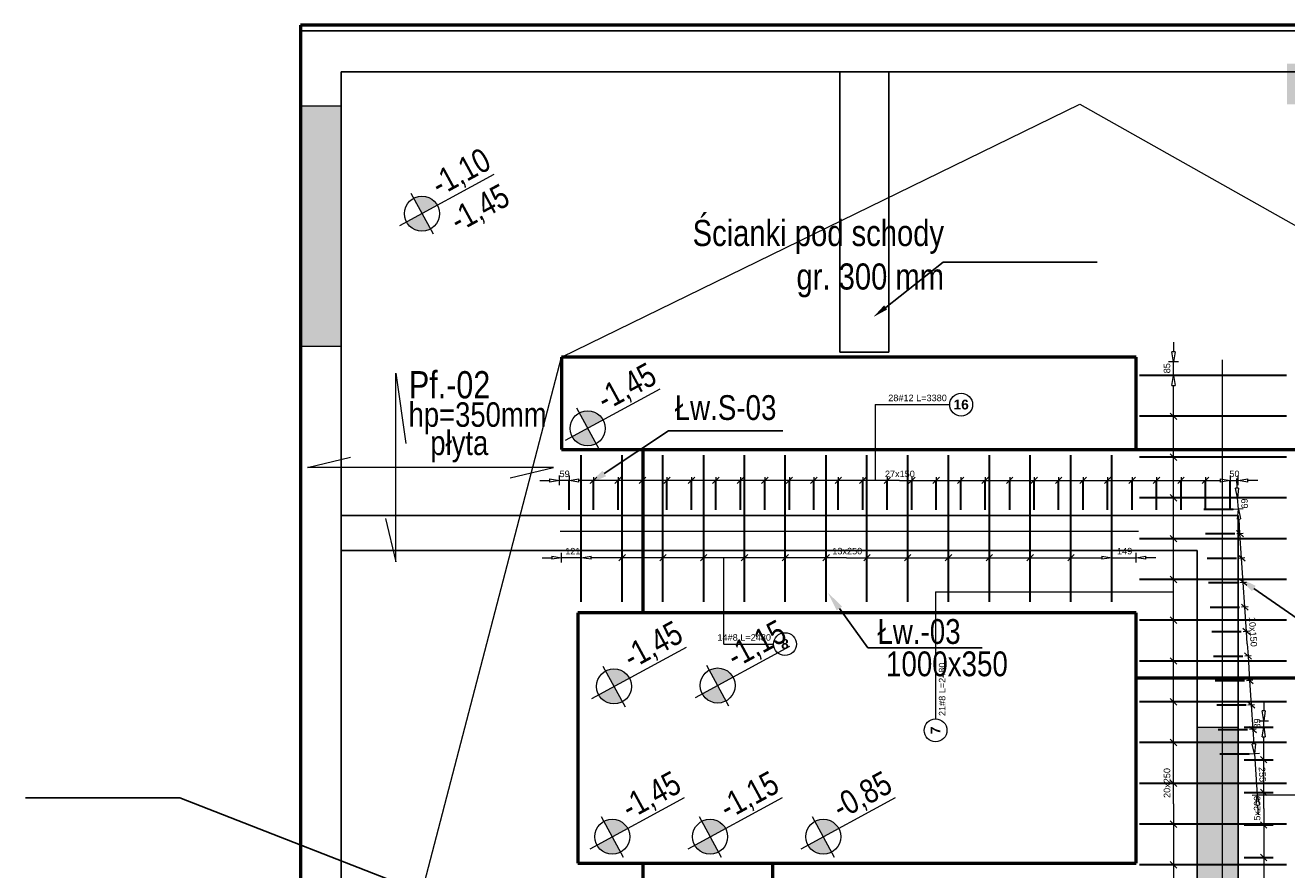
# Model space of a CAD drawing. Extents: x -274995 to 107519, y -337635 to 244261.
# Tile 36 of 49: x 40461 to 48191, y -15848 to -10670. Entities that reach past the tile are written whole.
import ezdxf
from ezdxf import colors
from ezdxf.entities.mleader import LeaderData, LeaderLine
from ezdxf.math import Vec2, Vec3

# ---------------------------------------------------------------- set-up
doc = ezdxf.new("R2010")
doc.units = 0
doc.header["$LTSCALE"] = 10
doc.header["$MEASUREMENT"] = 0
for name, color, linetype, lineweight in [('P-Linia1a', 142, 'Continuous', 53), ('P-Opis', 1, 'Continuous', 18), ('P-Opis fundamenty', 193, 'Continuous', 9), ('P-Opis ściany', 6, 'Continuous', 9), ('P-Szraf - Ściana wypełniająca', 171, 'Continuous', 0), ('P-Ściana żelbetowa', 50, 'Continuous', 30)]:
    doc.layers.add(name, color=color, linetype=linetype, lineweight=lineweight)
doc.layers.add('RCAD_opis rozkładu', color=7, linetype='Continuous')
doc.layers.add('RCAD_rozkład pręta', color=7, linetype='Continuous')
doc.styles.add('_Fd Opis', font='arial.ttf', dxfattribs={"width": 0.8})
doc.styles.add('CDMSTYLE', font='arial.ttf', dxfattribs={"width": 0.8})
doc.styles.add('style1', font='arial.ttf')
doc.styles.add('style3', font='arialbd.ttf')

msp = doc.modelspace()

# ---------------------------------------------------------------- hatches: boundary and pattern name
at = {"layer": 'P-Opis'}
h = msp.add_hatch(color=1, dxfattribs=at)
h.dxf.hatch_style = 1
h.paths.add_polyline_path([(42891.52144, -11825.13551), (42797.17323, -11876.50844, 0.4142135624), (42942.89437, -11919.48373)])
h.paths.add_polyline_path([(42840.14852, -11730.7873), (42891.52144, -11825.13551), (42985.86966, -11773.76259, 0.4142135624)])
h = msp.add_hatch(color=1, dxfattribs=at)
h.dxf.hatch_style = 1
h.paths.add_polyline_path([(43906.89514, -13141.47799), (43812.54693, -13192.85092, 0.4142135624), (43958.26807, -13235.8262)])
h.paths.add_polyline_path([(43855.52222, -13047.12978), (43906.89514, -13141.47799), (44001.24336, -13090.10506, 0.4142135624)])
h = msp.add_hatch(color=1, dxfattribs=at)
h.dxf.hatch_style = 1
h.paths.add_polyline_path([(44068.16106, -14723.93049), (43973.81284, -14775.30341, 0.4142135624), (44119.53398, -14818.2787)])
h.paths.add_polyline_path([(44016.78813, -14629.58227), (44068.16106, -14723.93049), (44162.50927, -14672.55756, 0.4142135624)])
h = msp.add_hatch(color=1, dxfattribs=at)
h.dxf.hatch_style = 1
h.paths.add_polyline_path([(44703.06577, -14718.02162), (44608.71755, -14769.39455, 0.4142135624), (44754.43869, -14812.36984)])
h.paths.add_polyline_path([(44651.69284, -14623.67341), (44703.06577, -14718.02162), (44797.41398, -14666.6487, 0.4142135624)])
h = msp.add_hatch(color=1, dxfattribs=at)
h.dxf.hatch_style = 1
h.paths.add_polyline_path([(44057.46474, -15645.21231), (43963.11652, -15696.58523, 0.4142135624), (44108.83766, -15739.56052)])
h.paths.add_polyline_path([(44006.09181, -15550.86409), (44057.46474, -15645.21231), (44151.81295, -15593.83938, 0.4142135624)])
h = msp.add_hatch(color=1, dxfattribs=at)
h.dxf.hatch_style = 1
h.paths.add_polyline_path([(44657.40608, -15645.21231), (44563.05786, -15696.58523, 0.4142135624), (44708.77901, -15739.56052)])
h.paths.add_polyline_path([(44606.03315, -15550.86409), (44657.40608, -15645.21231), (44751.75429, -15593.83938, 0.4142135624)])
h = msp.add_hatch(color=1, dxfattribs=at)
h.dxf.hatch_style = 1
h.paths.add_polyline_path([(45350.41563, -15645.21231), (45256.06742, -15696.58523, 0.4142135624), (45401.78856, -15739.56052)])
h.paths.add_polyline_path([(45299.04271, -15550.86409), (45350.41563, -15645.21231), (45444.76385, -15593.83938, 0.4142135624)])
at = {"layer": 'P-Opis ściany', "lineweight": 0, "true_color": 0xd100d1}
h = msp.add_hatch(dxfattribs=at)
h.set_pattern_fill('ANSI33', color=212, scale=20)
h.set_pattern_definition([(45, (57413.17, 230177.87), (-89.80256, 89.80256), []), (45, (57502.97, 230177.87), (-89.80256, 89.80256), [63.5, -31.75])])
h.paths.add_polyline_path([(67447.48249, -13720.18555), (67697.48249, -13720.18555), (67697.5184, -14820.18555), (67447.5184, -14820.18555)])
h.paths.add_polyline_path([(59622.5184, -13920.22732), (59872.51781, -13920.22732), (59872.51781, -14940.22732), (59622.5184, -14940.22732)])
h.paths.add_polyline_path([(59872.51781, -19544.55424), (59622.49917, -19544.55424), (59622.49917, -20564.55424), (59872.51781, -20564.55424)])
h.paths.add_polyline_path([(59872.51781, -21694.55424), (59622.51781, -21694.55424), (59622.51781, -22714.57427), (59872.51781, -22714.57427)])
h.paths.add_polyline_path([(50147.5184, -18921.71688), (50397.5184, -18921.71688), (50397.54017, -23931.71688), (50147.54017, -23931.71688)])
h.paths.add_polyline_path([(47947.54017, -24800.22598), (50147.54017, -24800.22598), (50147.54017, -25050.2114), (47947.54017, -25050.22598)])
h.paths.add_polyline_path([(50147.54144, -15941.02333), (50397.54144, -15941.02333), (50397.54144, -17841.02333), (50147.54144, -17841.02333)])
h.paths.add_polyline_path([(50147.54144, -14062.22742), (50397.54144, -14062.22742), (50397.54144, -15222.22742), (50147.54144, -15222.22742)])
h.paths.add_polyline_path([(50397.54144, -11940.23629), (50147.54144, -11940.23629), (50147.54144, -13260.23932), (50397.54144, -13260.23932)])
h.paths.add_polyline_path([(47642.5184, -14972.70255), (47892.5184, -14972.70255), (47892.5184, -16000.2566), (47642.5184, -16000.2566)])
h.paths.add_polyline_path([(47642.5184, -16450.2566), (47892.5184, -16450.2566), (47892.5184, -18350.25132), (47642.5184, -18350.25132)])
h.paths.add_polyline_path([(43050.46771, -16450.33425), (44070.46854, -16450.33425), (44070.46854, -16200.33425), (43050.46771, -16200.33425)])
h.paths.add_polyline_path([(42147.55478, -11165.23154), (42397.55478, -11165.23154), (42397.55478, -12640.3291), (42147.55478, -12640.3291)])
h.paths.add_polyline_path([(50397.54144, -10905.22732), (51962.5184, -10905.22732), (51962.5184, -11155.22732), (50397.54144, -11155.22732)])
h.paths.add_polyline_path([(48192.5184, -10905.22732), (50147.54144, -10905.22732), (50147.54144, -11155.22732), (48192.5184, -11155.22732)])
h.paths.add_polyline_path([(56746.3077, -10705.22732), (58646.3077, -10705.22732), (58646.3077, -10955.22732), (56746.3077, -10955.22732)])

# ---------------------------------------------------------------- linework, layer by layer
at = {"layer": 'P-Linia1a'}
for p, q in [((54132.5546, -10670.22866), (42147.59098, -10670.22866)), ((42147.59098, -10670.22866), (42147.59098, -25425.22732)), ((43747.59098, -12705.22866), (43747.59098, -13271.5641)), ((47267.553, -12705.22866), (43747.59098, -12705.22866)), ((47267.57754, -13271.5641), (47267.553, -12705.22866)), ((47267.553, -12705.22866), (47267.553, -12705.22866)), ((43747.59098, -13271.5641), (47267.57754, -13271.5641)), ((44247.59098, -14271.5641), (44247.59098, -13271.5641)), ((47267.57754, -13271.5641), (48267.55762, -13271.5641)), ((47267.56527, -14271.5641), (43847.59098, -14271.5641)), ((43847.59098, -14271.5641), (43847.59098, -15807.53402)), ((47267.57573, -15807.53402), (47267.56527, -14271.5641)), ((47267.56731, -14671.5641), (48267.56459, -14671.5641)), ((43847.59098, -15807.53402), (47267.57573, -15807.53402)), ((44247.59098, -16807.53402), (44247.59098, -15807.53402)), ((45041.13079, -16807.53402), (45041.13079, -15807.53402))]:
    msp.add_line(p, q, dxfattribs=at)
at = {"layer": 'P-Opis'}
for p, q in [((43747.59098, -12705.22866), (46923.4236, -11155.22866)), ((46923.4236, -11155.22866), (49672.57764, -12705.22866)), ((42397.59098, -17877.72799), (43747.59098, -12705.22866))]:
    msp.add_line(p, q, dxfattribs=at)
at = {"layer": 'P-Opis', "color": 1}
for p, q in [((42756.60258, -11898.5993), (43334.9821, -11583.66966)), ((42823.62165, -11700.43511), (42959.42124, -11949.83591)), ((43771.97628, -13214.94178), (44350.3558, -12900.01214)), ((43838.99535, -13016.77759), (43974.79494, -13266.17839)), ((43933.24219, -14797.39427), (44511.62171, -14482.46464)), ((44568.1469, -14791.48541), (45146.52642, -14476.55577)), ((44000.26126, -14599.23008), (44136.06085, -14848.63089)), ((44635.16597, -14593.32122), (44770.96557, -14842.72203)), ((43922.54587, -15718.67609), (44500.92539, -15403.74646)), ((44522.48721, -15718.67609), (45100.86673, -15403.74646)), ((45215.49677, -15718.67609), (45793.87629, -15403.74646)), ((43989.56494, -15520.5119), (44125.36453, -15769.91271)), ((44589.50628, -15520.5119), (44725.30588, -15769.91271)), ((45282.51584, -15520.5119), (45418.31543, -15769.91271))]:
    msp.add_line(p, q, dxfattribs=at)
at = {"layer": 'P-Opis', "lineweight": 20}
for points in [[(42668.66995, -13694.76089), (42731.04567, -13960.02688), (42731.04567, -12803.05501), (42793.4214, -13233.93955)], [(43432.92355, -13443.91667), (43698.18954, -13381.54095), (42189.54757, -13381.54095), (42454.81356, -13319.16522)]]:
    msp.add_lwpolyline(points, dxfattribs=at)
at = {"layer": 'P-Opis', "color": 1}
for centre in [(42891.52144, -11825.13551), (43906.89514, -13141.47799), (44068.16106, -14723.93049), (44703.06577, -14718.02162), (44057.46474, -15645.21231), (44657.40608, -15645.21231), (45350.41563, -15645.21231)]:
    msp.add_circle(centre, 107.42794, dxfattribs=at)
at = {"layer": 'P-Opis fundamenty', "linetype": 'ByBlock', "lineweight": -2}
for p, q in [((44402.59338, -13157.79289), (45103.28946, -13157.79289)), ((45624.0957, -14487.29441), (46324.79178, -14487.29441))]:
    msp.add_line(p, q, dxfattribs=at)
for points in [[(44009.13983, -13418.54119), (44402.59338, -13157.79289)], [(44009.13983, -13418.54119), (44402.59338, -13157.79289)], [(47989.23298, -14123.22448), (48519.31612, -14490.4739)], [(47989.23298, -14123.22448), (48519.31612, -14490.4739)], [(45449.42007, -14245.95121), (45624.0957, -14487.29441)]]:
    msp.add_lwpolyline(points, dxfattribs=at)
at = {"layer": 'P-Opis fundamenty'}
for points in [[(44020.18821, -13435.21252), (43909.11182, -13484.83144), (43998.09146, -13401.86985)], [(44020.18821, -13435.21252), (43909.11182, -13484.83144), (43998.09146, -13401.86985)], [(47977.84314, -14139.66442), (47890.59333, -14054.88548), (48000.62281, -14106.78454)], [(47977.84314, -14139.66442), (47890.59333, -14054.88548), (48000.62281, -14106.78454)], [(45433.21835, -14257.67744), (45379.06271, -14148.74092), (45465.62179, -14234.22499)]]:
    msp.add_solid(points, dxfattribs=at)
at = {"layer": 'P-Opis ściany', "color": 212, "lineweight": 13, "true_color": 0xd100d1}
for points in [[(42147.55478, -11165.23154), (42397.55478, -11165.23154), (42397.55478, -12640.3291), (42147.55478, -12640.3291)], [(47642.5184, -14972.70255), (47892.5184, -14972.70255), (47892.5184, -16000.2566), (47642.5184, -16000.2566)]]:
    msp.add_lwpolyline(points, close=True, dxfattribs=at)
at = {"layer": 'P-Szraf - Ściana wypełniająca', "color": 2}
msp.add_line((47797.63967, -17894.96498), (47797.63967, -12721.30371), dxfattribs=at)
at = {"layer": 'P-Szraf - Ściana wypełniająca', "color": 3}
msp.add_line((47283.11346, -13773.30213), (43737.55851, -13773.30213), dxfattribs=at)
at = {"layer": 'P-Ściana żelbetowa', "lineweight": 25}
for p, q in [((42147.59098, -25050.22732), (42147.59098, -10705.22866)), ((42147.59098, -10705.22866), (54222.5546, -10705.22866)), ((54472.5546, -10955.22866), (42397.59098, -10955.22866)), ((42397.59098, -10955.22866), (42397.59098, -24800.22732)), ((45452.5546, -10955.23288), (45752.5546, -10955.23288)), ((45452.5546, -12675.22866), (45452.5546, -10955.23288)), ((45752.5546, -10955.23288), (45752.5546, -12675.22866)), ((45752.5546, -12675.22866), (45452.5546, -12675.22866)), ((42397.56644, -13675.91649), (47892.5318, -13675.91649)), ((47892.5318, -13675.91649), (47892.49899, -17783.91714)), ((42397.59098, -13890.22866), (47642.5546, -13890.22866)), ((47642.5546, -13890.22866), (47642.52179, -18600.25266))]:
    msp.add_line(p, q, dxfattribs=at)
at = {"layer": 'RCAD_opis rozkładu', "color": 8, "lineweight": 0}
for p, q in [((47496.76115, -12732.8839), (47486.76115, -12672.8839)), ((47506.76115, -12672.8839), (47486.76115, -12672.8839)), ((47496.76115, -12612.8839), (47496.76115, -12672.8839)), ((47506.76115, -12672.8839), (47496.76115, -12732.8839)), ((47526.76115, -12732.8839), (47466.76115, -12732.8839)), ((47496.76115, -12817.87625), (47496.76115, -12732.8839)), ((47526.76115, -12817.87625), (47466.76115, -12817.87625)), ((47486.76115, -12877.87625), (47496.76115, -12817.87625)), ((47496.76115, -12817.87625), (47506.76115, -12877.87625)), ((47486.76115, -12877.87625), (47506.76115, -12877.87625)), ((47496.76115, -13067.87625), (47496.76115, -12877.87625)), ((45669.1209, -12996.08671), (45669.1209, -13460.62685)), ((45669.1209, -12996.08671), (46125.65853, -12996.08671)), ((47516.76115, -13087.87625), (47476.76115, -13047.87625)), ((47516.76115, -13067.87625), (47476.76115, -13067.87625)), ((47496.76115, -13317.87625), (47496.76115, -13067.87625)), ((47516.76115, -13337.87625), (47476.76115, -13297.87625)), ((47516.76115, -13317.87625), (47476.76115, -13317.87625)), ((47496.76115, -13567.87625), (47496.76115, -13317.87625)), ((43733.9442, -13490.62685), (43733.9442, -13430.62685)), ((43792.94635, -13430.62685), (43792.94635, -13490.62685)), ((43962.94635, -13440.62685), (43922.94635, -13480.62685)), ((43942.94635, -13440.62685), (43942.94635, -13480.62685)), ((44112.94635, -13440.62685), (44072.94635, -13480.62685)), ((44092.94635, -13440.62685), (44092.94635, -13480.62685)), ((44262.94635, -13440.62685), (44222.94635, -13480.62685)), ((44242.94635, -13440.62685), (44242.94635, -13480.62685)), ((44412.94635, -13440.62685), (44372.94635, -13480.62685)), ((44392.94635, -13440.62685), (44392.94635, -13480.62685)), ((44562.94635, -13440.62685), (44522.94635, -13480.62685)), ((44542.94635, -13440.62685), (44542.94635, -13480.62685)), ((44712.94635, -13440.62685), (44672.94635, -13480.62685)), ((44692.94635, -13440.62685), (44692.94635, -13480.62685)), ((44862.94635, -13440.62685), (44822.94635, -13480.62685)), ((44842.94635, -13440.62685), (44842.94635, -13480.62685)), ((45012.94635, -13440.62685), (44972.94635, -13480.62685)), ((44992.94635, -13440.62685), (44992.94635, -13480.62685)), ((45162.94635, -13440.62685), (45122.94635, -13480.62685)), ((45142.94635, -13440.62685), (45142.94635, -13480.62685)), ((45312.94635, -13440.62685), (45272.94635, -13480.62685)), ((45292.94635, -13440.62685), (45292.94635, -13480.62685)), ((45462.94635, -13440.62685), (45422.94635, -13480.62685)), ((45442.94635, -13440.62685), (45442.94635, -13480.62685)), ((45612.94635, -13440.62685), (45572.94635, -13480.62685)), ((45592.94635, -13440.62685), (45592.94635, -13480.62685)), ((45762.94635, -13440.62685), (45722.94635, -13480.62685)), ((45742.94635, -13440.62685), (45742.94635, -13480.62685)), ((45872.94635, -13480.62685), (45912.94635, -13440.62685)), ((45892.94635, -13440.62685), (45892.94635, -13480.62685)), ((46022.94635, -13480.62685), (46062.94635, -13440.62685)), ((46042.94635, -13440.62685), (46042.94635, -13480.62685)), ((46172.94635, -13480.62685), (46212.94635, -13440.62685)), ((46192.94635, -13440.62685), (46192.94635, -13480.62685)), ((46322.94635, -13480.62685), (46362.94635, -13440.62685)), ((46342.94635, -13440.62685), (46342.94635, -13480.62685)), ((46472.94635, -13480.62685), (46512.94635, -13440.62685)), ((46492.94635, -13440.62685), (46492.94635, -13480.62685)), ((46622.94635, -13480.62685), (46662.94635, -13440.62685)), ((46642.94635, -13440.62685), (46642.94635, -13480.62685)), ((46772.94635, -13480.62685), (46812.94635, -13440.62685)), ((46792.94635, -13440.62685), (46792.94635, -13480.62685)), ((46922.94635, -13480.62685), (46962.94635, -13440.62685)), ((46942.94635, -13440.62685), (46942.94635, -13480.62685)), ((47072.94635, -13480.62685), (47112.94635, -13440.62685)), ((47092.94635, -13440.62685), (47092.94635, -13480.62685)), ((47222.94635, -13480.62685), (47262.94635, -13440.62685)), ((47242.94635, -13440.62685), (47242.94635, -13480.62685)), ((47372.94635, -13480.62685), (47412.94635, -13440.62685)), ((47392.94635, -13440.62685), (47392.94635, -13480.62685)), ((47522.94635, -13480.62685), (47562.94635, -13440.62685)), ((47542.94635, -13440.62685), (47542.94635, -13480.62685)), ((47672.94635, -13480.62685), (47712.94635, -13440.62685)), ((47692.94635, -13440.62685), (47692.94635, -13480.62685)), ((47842.94635, -13430.62685), (47842.94635, -13490.62685)), ((47881.6745, -13448.33116), (47885.61402, -13508.20169)), ((47892.5318, -13490.62685), (47892.5318, -13430.62685)), ((43613.9442, -13460.62685), (43673.9442, -13460.62685)), ((43673.9442, -13450.62685), (43733.9442, -13460.62685)), ((43673.9442, -13450.62685), (43673.9442, -13470.62685)), ((43733.9442, -13460.62685), (43673.9442, -13470.62685)), ((43792.94635, -13460.62685), (43733.9442, -13460.62685)), ((43792.94635, -13460.62685), (43852.94635, -13450.62685)), ((43852.94635, -13470.62685), (43792.94635, -13460.62685)), ((43852.94635, -13470.62685), (43852.94635, -13450.62685)), ((43942.94635, -13460.62685), (43852.94635, -13460.62685)), ((44092.94635, -13460.62685), (43942.94635, -13460.62685)), ((44242.94635, -13460.62685), (44092.94635, -13460.62685)), ((44392.94635, -13460.62685), (44242.94635, -13460.62685)), ((44542.94635, -13460.62685), (44392.94635, -13460.62685)), ((44692.94635, -13460.62685), (44542.94635, -13460.62685)), ((44842.94635, -13460.62685), (44692.94635, -13460.62685)), ((44992.94635, -13460.62685), (44842.94635, -13460.62685)), ((45142.94635, -13460.62685), (44992.94635, -13460.62685)), ((45292.94635, -13460.62685), (45142.94635, -13460.62685)), ((45442.94635, -13460.62685), (45292.94635, -13460.62685)), ((45592.94635, -13460.62685), (45442.94635, -13460.62685)), ((45742.94635, -13460.62685), (45592.94635, -13460.62685)), ((45817.94635, -13460.62685), (45742.94635, -13460.62685)), ((45817.94635, -13460.62685), (45892.94635, -13460.62685)), ((45892.94635, -13460.62685), (46042.94635, -13460.62685)), ((46042.94635, -13460.62685), (46192.94635, -13460.62685)), ((46192.94635, -13460.62685), (46342.94635, -13460.62685)), ((46342.94635, -13460.62685), (46492.94635, -13460.62685)), ((46492.94635, -13460.62685), (46642.94635, -13460.62685)), ((46642.94635, -13460.62685), (46792.94635, -13460.62685)), ((46792.94635, -13460.62685), (46942.94635, -13460.62685)), ((46942.94635, -13460.62685), (47092.94635, -13460.62685)), ((47092.94635, -13460.62685), (47242.94635, -13460.62685)), ((47242.94635, -13460.62685), (47392.94635, -13460.62685)), ((47392.94635, -13460.62685), (47542.94635, -13460.62685)), ((47542.94635, -13460.62685), (47692.94635, -13460.62685)), ((47692.94635, -13460.62685), (47782.94635, -13460.62685)), ((47782.94635, -13450.62685), (47842.94635, -13460.62685)), ((47782.94635, -13450.62685), (47782.94635, -13470.62685)), ((47842.94635, -13460.62685), (47782.94635, -13470.62685)), ((47842.94635, -13460.62685), (47892.5318, -13460.62685)), ((47895.59244, -13507.54511), (47875.6356, -13508.85828)), ((47889.55354, -13568.07222), (47875.6356, -13508.85828)), ((47895.59244, -13507.54511), (47889.55354, -13568.07222)), ((47892.5318, -13460.62685), (47952.5318, -13450.62685)), ((47952.5318, -13470.62685), (47892.5318, -13460.62685)), ((47952.5318, -13470.62685), (47952.5318, -13450.62685)), ((48012.5318, -13460.62685), (47952.5318, -13460.62685)), ((47516.76115, -13587.87625), (47476.76115, -13547.87625)), ((47516.76115, -13567.87625), (47476.76115, -13567.87625)), ((47496.76115, -13817.87625), (47496.76115, -13567.87625)), ((47919.48881, -13566.10246), (47859.61828, -13570.04198)), ((47894.09832, -13637.14107), (47889.55354, -13568.07222)), ((47924.03358, -13635.17131), (47864.16306, -13639.11084)), ((47888.05942, -13697.66819), (47894.09832, -13637.14107)), ((47894.09832, -13637.14107), (47908.01626, -13696.35502)), ((47888.05942, -13697.66819), (47908.01626, -13696.35502)), ((47903.96843, -13787.14107), (47898.03784, -13697.0116)), ((47516.76115, -13837.87625), (47476.76115, -13797.87625)), ((47516.76115, -13817.87625), (47476.76115, -13817.87625)), ((47496.76115, -14067.87625), (47496.76115, -13817.87625)), ((47925.23844, -13805.78474), (47882.69841, -13768.49741)), ((47923.92527, -13785.8279), (47884.01158, -13788.45425)), ((47913.83853, -13937.14107), (47903.96843, -13787.14107)), ((43747.59098, -13964.33652), (43747.59098, -13904.33652)), ((43868.20049, -13904.33652), (43868.20049, -13964.33652)), ((47118.20049, -13904.33652), (47118.20049, -13964.33652)), ((47267.57754, -13964.33652), (47267.57754, -13904.33652)), ((43627.59098, -13934.33652), (43687.59098, -13934.33652)), ((43687.59098, -13924.33652), (43747.59098, -13934.33652)), ((43687.59098, -13924.33652), (43687.59098, -13944.33652)), ((43747.59098, -13934.33652), (43687.59098, -13944.33652)), ((43868.20049, -13934.33652), (43747.59098, -13934.33652)), ((43868.20049, -13934.33652), (43928.20049, -13924.33652)), ((43928.20049, -13944.33652), (43868.20049, -13934.33652)), ((43928.20049, -13944.33652), (43928.20049, -13924.33652)), ((44118.20049, -13934.33652), (43928.20049, -13934.33652)), ((44138.20049, -13914.33652), (44098.20049, -13954.33652)), ((44118.20049, -13914.33652), (44118.20049, -13954.33652)), ((44368.20049, -13934.33652), (44118.20049, -13934.33652)), ((44388.20049, -13914.33652), (44348.20049, -13954.33652)), ((44368.20049, -13914.33652), (44368.20049, -13954.33652)), ((44618.20049, -13934.33652), (44368.20049, -13934.33652)), ((44638.20049, -13914.33652), (44598.20049, -13954.33652)), ((44618.20049, -13914.33652), (44618.20049, -13954.33652)), ((44868.20049, -13934.33652), (44618.20049, -13934.33652)), ((44742.03085, -14464.2853), (44742.03085, -13934.33652)), ((44888.20049, -13914.33652), (44848.20049, -13954.33652)), ((44868.20049, -13914.33652), (44868.20049, -13954.33652)), ((45118.20049, -13934.33652), (44868.20049, -13934.33652)), ((45138.20049, -13914.33652), (45098.20049, -13954.33652)), ((45118.20049, -13914.33652), (45118.20049, -13954.33652)), ((45368.20049, -13934.33652), (45118.20049, -13934.33652)), ((45388.20049, -13914.33652), (45348.20049, -13954.33652)), ((45368.20049, -13914.33652), (45368.20049, -13954.33652)), ((45493.20049, -13934.33652), (45368.20049, -13934.33652)), ((45493.20049, -13934.33652), (45618.20049, -13934.33652)), ((45598.20049, -13954.33652), (45638.20049, -13914.33652)), ((45618.20049, -13914.33652), (45618.20049, -13954.33652)), ((45618.20049, -13934.33652), (45868.20049, -13934.33652)), ((45848.20049, -13954.33652), (45888.20049, -13914.33652)), ((45868.20049, -13914.33652), (45868.20049, -13954.33652)), ((45868.20049, -13934.33652), (46118.20049, -13934.33652)), ((46098.20049, -13954.33652), (46138.20049, -13914.33652)), ((46118.20049, -13914.33652), (46118.20049, -13954.33652)), ((46118.20049, -13934.33652), (46368.20049, -13934.33652)), ((46348.20049, -13954.33652), (46388.20049, -13914.33652)), ((46368.20049, -13914.33652), (46368.20049, -13954.33652)), ((46368.20049, -13934.33652), (46618.20049, -13934.33652)), ((46598.20049, -13954.33652), (46638.20049, -13914.33652)), ((46618.20049, -13914.33652), (46618.20049, -13954.33652)), ((46618.20049, -13934.33652), (46868.20049, -13934.33652)), ((46848.20049, -13954.33652), (46888.20049, -13914.33652)), ((46868.20049, -13914.33652), (46868.20049, -13954.33652)), ((46868.20049, -13934.33652), (47058.20049, -13934.33652)), ((47058.20049, -13924.33652), (47118.20049, -13934.33652)), ((47058.20049, -13924.33652), (47058.20049, -13944.33652)), ((47118.20049, -13934.33652), (47058.20049, -13944.33652)), ((47118.20049, -13934.33652), (47267.57754, -13934.33652)), ((47267.57754, -13934.33652), (47327.57754, -13924.33652)), ((47327.57754, -13944.33652), (47267.57754, -13934.33652)), ((47327.57754, -13944.33652), (47327.57754, -13924.33652)), ((47387.57754, -13934.33652), (47327.57754, -13934.33652)), ((47935.10855, -13955.78474), (47892.56851, -13918.49741)), ((47933.79537, -13935.8279), (47893.88169, -13938.45425)), ((47923.70864, -14087.14107), (47913.83853, -13937.14107)), ((47516.76115, -14087.87625), (47476.76115, -14047.87625)), ((47516.76115, -14067.87625), (47476.76115, -14067.87625)), ((47496.76115, -14317.87625), (47496.76115, -14067.87625)), ((46038.52785, -14144.29653), (47496.76115, -14144.29653)), ((46038.52785, -14144.29653), (46038.52785, -14923.01948)), ((47944.97865, -14105.78474), (47902.43862, -14068.49741)), ((47943.66548, -14085.8279), (47903.75179, -14088.45425)), ((47933.57874, -14237.14107), (47923.70864, -14087.14107)), ((47954.84876, -14255.78474), (47912.30872, -14218.49741)), ((47516.76115, -14337.87625), (47476.76115, -14297.87625)), ((47953.53558, -14235.8279), (47913.6219, -14238.45425)), ((47943.44884, -14387.14107), (47933.57874, -14237.14107)), ((47516.76115, -14317.87625), (47476.76115, -14317.87625)), ((47496.76115, -14567.87625), (47496.76115, -14317.87625)), ((47964.71886, -14405.78474), (47922.17883, -14368.49741)), ((47963.40569, -14385.8279), (47923.492, -14388.45425)), ((47948.3839, -14462.14107), (47943.44884, -14387.14107)), ((44742.03085, -14464.2853), (45045.8427, -14464.2853)), ((47932.04893, -14518.49741), (47974.58897, -14555.78474)), ((47948.3839, -14462.14107), (47953.31895, -14537.14107)), ((47516.76115, -14587.87625), (47476.76115, -14547.87625)), ((47516.76115, -14567.87625), (47476.76115, -14567.87625)), ((47496.76115, -14817.87625), (47496.76115, -14567.87625)), ((47973.27579, -14535.8279), (47933.36211, -14538.45425)), ((47953.31895, -14537.14107), (47963.18905, -14687.14107)), ((47941.91904, -14668.49741), (47984.45907, -14705.78474)), ((47983.1459, -14685.8279), (47943.23221, -14688.45425)), ((47963.18905, -14687.14107), (47973.05916, -14837.14107)), ((47516.76115, -14837.87625), (47476.76115, -14797.87625)), ((47516.76115, -14817.87625), (47476.76115, -14817.87625)), ((47496.76115, -15067.87625), (47496.76115, -14817.87625)), ((47951.78914, -14818.49741), (47994.32918, -14855.78474)), ((47993.016, -14835.8279), (47953.10232, -14838.45425)), ((47973.05916, -14837.14107), (47982.92926, -14987.14107)), ((48049.16707, -14813.59926), (48049.16547, -14873.59926)), ((48049.16386, -14933.59926), (48039.16547, -14873.599)), ((48059.16547, -14873.59953), (48039.16547, -14873.599)), ((48059.16547, -14873.59953), (48049.16386, -14933.59926)), ((47961.65925, -14968.49741), (48004.19928, -15005.78474)), ((48002.88611, -14985.8279), (47962.97242, -14988.45425)), ((47982.92926, -14987.14107), (47988.85985, -15077.27055)), ((48019.16281, -14972.92365), (48079.16281, -14972.92526)), ((48019.16386, -14933.59846), (48079.16386, -14933.60007)), ((48039.1612, -15032.92419), (48049.16281, -14972.92446)), ((48049.16281, -14972.92446), (48049.16386, -14933.59926)), ((48049.16281, -14972.92446), (48059.1612, -15032.92472)), ((47516.76115, -15087.87625), (47476.76115, -15047.87625)), ((47516.76115, -15067.87625), (47476.76115, -15067.87625)), ((47496.76115, -15317.87625), (47496.76115, -15067.87625)), ((48039.1612, -15032.92419), (48059.1612, -15032.92472)), ((48049.15745, -15172.92446), (48049.1612, -15032.92446)), ((48022.73463, -15135.17131), (47962.8641, -15139.11084)), ((47998.83827, -15076.61396), (47978.88142, -15077.92713)), ((47992.79937, -15137.14107), (47978.88142, -15077.92713)), ((47998.83827, -15076.61396), (47992.79937, -15137.14107)), ((47992.79937, -15137.14107), (48009.52182, -15391.27899)), ((48029.15745, -15172.92392), (48069.15745, -15172.92499)), ((48069.15692, -15192.92499), (48029.15799, -15152.92392)), ((48049.1521, -15372.92446), (48049.15745, -15172.92446)), ((47516.76115, -15337.87625), (47476.76115, -15297.87625)), ((47516.76115, -15317.87625), (47476.76115, -15317.87625)), ((47496.76115, -15442.87625), (47496.76115, -15317.87625)), ((48029.1521, -15372.92392), (48069.1521, -15372.92499)), ((48069.15156, -15392.92499), (48029.15263, -15352.92392)), ((48049.14942, -15472.92446), (48049.1521, -15372.92446)), ((47496.76115, -15442.87625), (47496.76115, -15567.87625)), ((48039.45709, -15389.30923), (47979.58656, -15393.24875)), ((48003.48292, -15451.8061), (48009.52182, -15391.27899)), ((48003.48292, -15451.8061), (48023.43976, -15450.49293)), ((49054.33358, -15391.08302), (48009.52182, -15391.27899)), ((48009.52182, -15391.27899), (48023.43976, -15450.49293)), ((48017.40087, -15511.02005), (48013.46134, -15451.14952)), ((48049.14942, -15472.92446), (48049.14674, -15572.92446)), ((47476.76115, -15547.87625), (47516.76115, -15587.87625)), ((47516.76115, -15567.87625), (47476.76115, -15567.87625)), ((47496.76115, -15567.87625), (47496.76115, -15817.87625)), ((48029.14674, -15572.92392), (48069.14674, -15572.92499)), ((48029.14728, -15552.92392), (48069.1462, -15592.92499)), ((48049.14674, -15572.92446), (48049.14138, -15772.92446)), ((48029.14192, -15752.92392), (48069.14085, -15792.92499)), ((47476.76115, -15797.87625), (47516.76115, -15837.87625)), ((47516.76115, -15817.87625), (47476.76115, -15817.87625)), ((47496.76115, -15817.87625), (47496.76115, -16067.87625)), ((48029.14138, -15772.92392), (48069.14138, -15772.92499)), ((48049.14138, -15772.92446), (48049.13764, -15912.92446))]:
    msp.add_line(p, q, dxfattribs=at)
for centre in [(46195.65853, -12996.08671), (45115.8427, -14464.2853), (46038.52785, -14993.01948)]:
    msp.add_circle(centre, 70, dxfattribs=at)
at = {"layer": 'RCAD_rozkład pręta', "color": 7, "linetype": 'ByBlock', "lineweight": 30}
for p, q in [((48188.85213, -12817.87625), (47288.85213, -12817.87625)), ((48188.85213, -13067.87625), (47288.85213, -13067.87625)), ((43868.20049, -14205.21443), (43868.20049, -13305.21443)), ((44118.20049, -14205.21443), (44118.20049, -13305.21443)), ((44368.20049, -14205.21443), (44368.20049, -13305.21443)), ((44618.20049, -14205.21443), (44618.20049, -13305.21443)), ((44868.20049, -14205.21443), (44868.20049, -13305.21443)), ((45118.20049, -14205.21443), (45118.20049, -13305.21443)), ((45368.20049, -14205.21443), (45368.20049, -13305.21443)), ((45618.20049, -14205.21443), (45618.20049, -13305.21443)), ((45868.20049, -14205.21443), (45868.20049, -13305.21443)), ((46118.20049, -14205.21443), (46118.20049, -13305.21443)), ((46368.20049, -14205.21443), (46368.20049, -13305.21443)), ((46618.20049, -14205.21443), (46618.20049, -13305.21443)), ((46868.20049, -14205.21443), (46868.20049, -13305.21443)), ((47118.20049, -14205.21443), (47118.20049, -13305.21443)), ((48188.85213, -13317.87625), (47288.85213, -13317.87625)), ((43792.94635, -13640.91649), (43792.94635, -13460.91698)), ((43942.94635, -13640.91649), (43942.94635, -13460.91698)), ((44092.94635, -13640.91649), (44092.94635, -13460.91698)), ((44242.94635, -13640.91649), (44242.94635, -13460.91698)), ((44392.94635, -13640.91649), (44392.94635, -13460.91698)), ((44542.94635, -13640.91649), (44542.94635, -13460.91698)), ((44692.94635, -13640.91649), (44692.94635, -13460.91698)), ((44842.94635, -13640.91649), (44842.94635, -13460.91698)), ((44992.94635, -13640.91649), (44992.94635, -13460.91698)), ((45142.94635, -13640.91649), (45142.94635, -13460.91698)), ((45292.94635, -13640.91649), (45292.94635, -13460.91698)), ((45442.94635, -13640.91649), (45442.94635, -13460.91698)), ((45592.94635, -13640.91649), (45592.94635, -13460.91698)), ((45742.94635, -13640.91649), (45742.94635, -13460.91698)), ((45892.94635, -13640.91649), (45892.94635, -13460.91698)), ((46042.94635, -13640.91649), (46042.94635, -13460.91698)), ((46192.94635, -13640.91649), (46192.94635, -13460.91698)), ((46342.94635, -13640.91649), (46342.94635, -13460.91698)), ((46492.94635, -13640.91649), (46492.94635, -13460.91698)), ((46642.94635, -13640.91649), (46642.94635, -13460.91698)), ((46792.94635, -13640.91649), (46792.94635, -13460.91698)), ((46942.94635, -13640.91649), (46942.94635, -13460.91698)), ((47092.94635, -13640.91649), (47092.94635, -13460.91698)), ((47242.94635, -13640.91649), (47242.94635, -13460.91698)), ((47392.94635, -13640.91649), (47392.94635, -13460.91698)), ((47542.94635, -13640.91649), (47542.94635, -13460.91698)), ((47692.94635, -13640.91649), (47692.94635, -13460.91698)), ((47842.94635, -13640.91649), (47842.94635, -13460.91698)), ((48188.85213, -13567.87625), (47288.85213, -13567.87625)), ((47862.22747, -13639.2382), (47682.22806, -13639.2382)), ((48188.85213, -13817.87625), (47288.85213, -13817.87625)), ((47872.09757, -13789.2382), (47692.09817, -13789.2382)), ((47881.96768, -13939.2382), (47701.96827, -13939.2382)), ((48188.85213, -14067.87625), (47288.85213, -14067.87625)), ((47891.83778, -14089.2382), (47711.83838, -14089.2382)), ((47901.70789, -14239.2382), (47721.70848, -14239.2382)), ((48188.85213, -14317.87625), (47288.85213, -14317.87625)), ((47911.57799, -14389.2382), (47731.57859, -14389.2382)), ((48188.85213, -14567.87625), (47288.85213, -14567.87625)), ((47921.4481, -14539.2382), (47741.44869, -14539.2382)), ((47931.3182, -14689.2382), (47751.3188, -14689.2382)), ((48188.85213, -14817.87625), (47288.85213, -14817.87625)), ((47941.18831, -14839.2382), (47761.1889, -14839.2382)), ((47951.05841, -14989.2382), (47771.05901, -14989.2382)), ((47930.06348, -14972.92127), (48108.06088, -14972.92603)), ((48188.85213, -15067.87625), (47288.85213, -15067.87625)), ((47960.92852, -15139.2382), (47780.92911, -15139.2382)), ((47930.05812, -15172.92127), (48108.05552, -15172.92603)), ((48188.85213, -15317.87625), (47288.85213, -15317.87625)), ((47930.05277, -15372.92127), (48108.05017, -15372.92603)), ((48188.85213, -15567.87625), (47288.85213, -15567.87625)), ((47930.04741, -15572.92127), (48108.04481, -15572.92603)), ((48188.85213, -15817.87625), (47288.85213, -15817.87625)), ((47930.04206, -15772.92127), (48108.03946, -15772.92603))]:
    msp.add_line(p, q, dxfattribs=at)

# ---------------------------------------------------------------- texts
at = {"layer": 'P-Opis fundamenty', "style": '_Fd Opis', "width": 0.8}
for s, p in [('-1,10', (42999.54315, -11721.64991)), ('-1,45', (43115.08794, -11941.7001)), ('-1,45', (44014.91685, -13037.99238)), ('-1,45', (44176.18276, -14620.44488)), ('-1,15', (44811.08747, -14614.53602)), ('-1,45', (44165.48644, -15541.7267)), ('-1,15', (44765.42778, -15541.7267)), ('-0,85', (45458.43734, -15541.7267))]:
    msp.add_text(s, height=146.25, rotation=28.568443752, dxfattribs=at).set_placement(p)
at = {"layer": 'P-Opis fundamenty', "width": 0.8}
for s, height, style, p in [('Pf.-02', 167.1096, 'CDMSTYLE', (42811.91661, -12957.88417)), ('Łw.S-03', 152.1, '_Fd Opis', (44440.05851, -13090.27697)), ('hp=350mm', 150.40616, 'CDMSTYLE', (42809.78448, -13132.12566)), ('płyta', 150.40616, 'CDMSTYLE', (42942.93841, -13305.35521)), ('Łw.-03', 152.1, '_Fd Opis', (45682.20105, -14462.99728)), ('1000x350', 152.1, '_Fd Opis', (45734.98713, -14661.23233))]:
    msp.add_text(s, height=height, dxfattribs=dict(at, style=style)).set_placement(p)
at = {"layer": 'P-Opis ściany', "lineweight": 13, "insert": (46090.68612, -12101.40578), "char_height": 160, "attachment_point": 6, "rotation": 0.000001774, "style": '_Fd Opis'}
msp.add_mtext('Ścianki pod schody\\Pgr. 300 mm', dxfattribs=at)
at = {"layer": 'RCAD_opis rozkładu', "color": 2, "char_height": 40, "style": 'style1'}
for s, insert, attachment_point, rotation in [('85', (47477.18407, -12804.20681), 7, 90), ('69', (47909.46983, -13572.58393), 7, 273.764675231), ('10x150', (47957.25265, -14298.75889), 7, 273.764675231), ('21#8 L=2480', (46079.20998, -14741.24594), 5, 90), ('39', (48029.59913, -14981.93801), 7, 89.998465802), ('255', (48017.76184, -15218.34164), 7, 273.764675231), ('20x250', (47477.18407, -15407.38512), 7, 90), ('5x200', (48029.57037, -15546.55285), 7, 89.998465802)]:
    msp.add_mtext(s, dxfattribs=dict(at, insert=insert, attachment_point=attachment_point, rotation=rotation))
for s, insert, attachment_point in [('28#12 L=3380', (45928.34612, -12955.39094), 5), ('59', (43734.75496, -13441.04977), 7), ('27x150', (45728.43748, -13441.04977), 7), ('50', (47839.1579, -13441.04977), 7), ('121', (43769.45098, -13914.41838), 7), ('13x250', (45405.91536, -13914.77309), 7), ('149', (47150.54249, -13914.75944), 7), ('14#8 L=2480', (44866.29291, -14423.60317), 5)]:
    msp.add_mtext(s, dxfattribs=dict(at, insert=insert, attachment_point=attachment_point))
at = {"layer": 'RCAD_opis rozkładu', "color": 1, "char_height": 60, "attachment_point": 5, "style": 'style3'}
for s, insert in [('16', (46195.65853, -12996.08671)), ('8', (45115.8427, -14464.2853))]:
    msp.add_mtext(s, dxfattribs=dict(at, insert=insert))
at = {"layer": 'RCAD_opis rozkładu', "color": 1, "insert": (46038.52785, -14993.01948), "char_height": 60, "attachment_point": 5, "rotation": 90, "style": 'style3'}
msp.add_mtext('7', dxfattribs=at)

# ---------------------------------------------------------------- leaders
at = {"layer": 'P-Opis ściany', "lineweight": 13}
ml = msp.add_multileader_mtext('Standard', dxfattribs=at)
ml.set_content('         ', color=256)
ml.set_leader_properties()
ml.build(insert=Vec2(0, 0))
ml.multileader.update_dxf_attribs({"arrow_head_size": 96})
ctx = ml.context
ctx.base_point, ctx.char_height, ctx.arrow_head_size, ctx.landing_gap_size, ctx.plane_origin = Vec3(47029.26006, -12123.08117), 3.2, 96, 1.6, Vec3(46944.69972, -13860.28825)
notes = []
notes.append((ctx, [(1, (1, 1, 0), (46084.49724, -12123.08117), (1, 0), 944.76281, [(0, [(45657.62009, -12459.32018)], 0, [])])]))
ctx.mtext.insert, ctx.mtext.rotation, ctx.mtext.flow_direction = Vec3(47030.86006, -12121.48117), 6.2831853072, 5
at = {"layer": 'P-Opis ściany', "color": 212, "lineweight": 13, "true_color": 0xd100d1}
ml = msp.add_multileader_mtext('Standard', dxfattribs=at)
ml.set_content('         ', color=(209, 0, 209))
ml.set_leader_properties()
ml.build(insert=Vec2(0, 0))
ml.multileader.update_dxf_attribs({"arrow_head_size": 96})
ctx = ml.context
ctx.base_point, ctx.char_height, ctx.arrow_head_size, ctx.landing_gap_size, ctx.plane_origin = Vec3(40447.99451, -15406.25482), 3.2, 96, 1.6, Vec3(40546.93301, -17143.4619)
ctx.text_align_type = 2
notes.append((ctx, [(1, (1, 1, 0), (41407.13549, -15406.25482), (-1, 0), 944.76281, [(1, [(43442.18121, -16200.33425)], 0, [])])]))
ctx.mtext.insert, ctx.mtext.alignment, ctx.mtext.flow_direction = Vec3(40460.77268, -15404.65482), 3, 5
for ctx, leaders in notes:
    for number, flags, end, landing, length, lines in leaders:
        leader = LeaderData()
        leader.index, (leader.has_last_leader_line, leader.has_dogleg_vector, leader.attachment_direction) = number, flags
        leader.last_leader_point, leader.dogleg_vector, leader.dogleg_length = Vec3(end), Vec3(landing), length
        for number, points, colour, breaks in lines:
            line = LeaderLine()
            line.index, line.vertices, line.color, line.breaks = number, Vec3.list(points), colors.encode_raw_color(colour), breaks
            leader.lines.append(line)
        ctx.leaders.append(leader)

doc.saveas('drawing.dxf')
